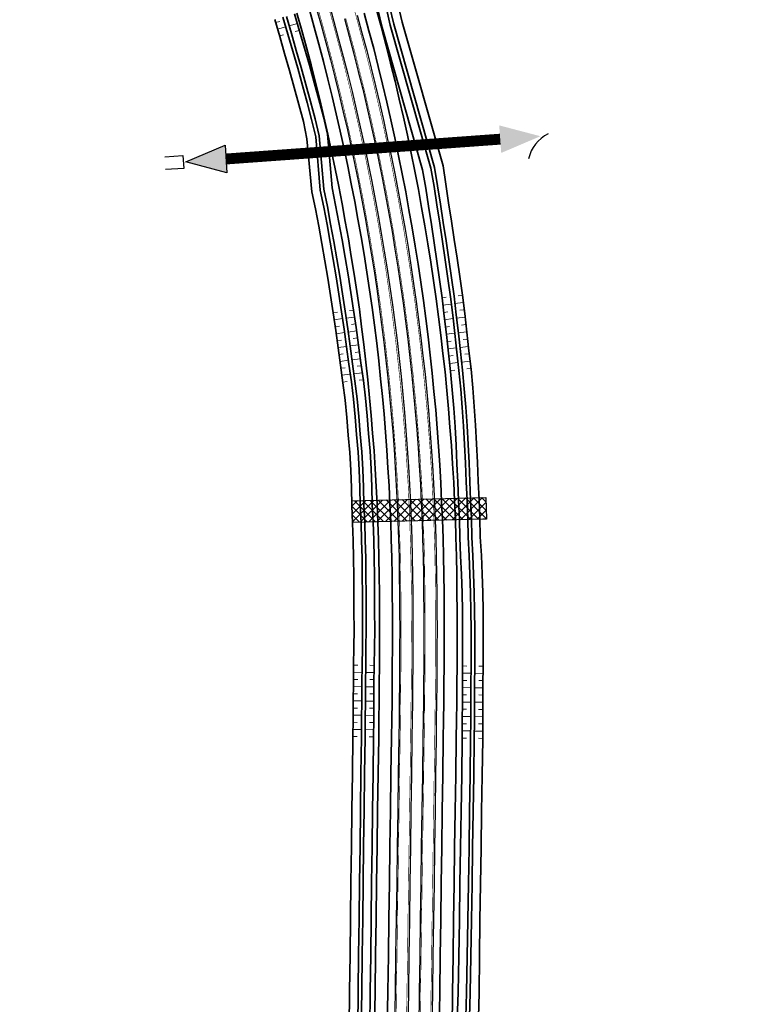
# Model space of a CAD drawing. Header units: metres. Extents: x 154839 to 161660, y 370737 to 378039.
# Tile 93 of 121: x 156468 to 156666, y 375774 to 376045. Entities that reach past the tile are written whole.
import ezdxf

# ---------------------------------------------------------------- set-up
doc = ezdxf.new("R2010")
doc.units = ezdxf.units.M
doc.linetypes.add('VW-3-3_STREEP', pattern=[6, 3, -3])
for name, color, linetype, lineweight in [('B-WE-GW-TALUDARCERING_WATER-G', 130, 'Continuous', 18), ('N-WE-GW-GRONDWERK_BERM-G', 100, 'Continuous', 35), ('N-WE-GW-WATERGANG-G', 130, 'Continuous', 35), ('N-WE-VH-VERHARDING_HALFVERHARDING_BERM-G', 252, 'Continuous', 35), ('N-WE-VH-VERHARDING_KANTVERHARDING-G', 210, 'Continuous', 30), ('N-WE-VW-MARKERING_LANGS_STREEP_33_015-G', 7, 'VW-3-3_STREEP', 35), ('N-WE-VW-MARKERING_LANGS_STREEP_DOORGETROKKEN_015-G', 7, 'Continuous', 35)]:
    doc.layers.add(name, color=color, linetype=linetype, lineweight=lineweight)
doc.layers.add('TDNL----_hopover vleer', color=190, linetype='Continuous')
doc.layers.add('TDNL----_ontlastconstructie leidingen', color=160, linetype='Continuous')

msp = doc.modelspace()

# ---------------------------------------------------------------- hatches: boundary and pattern name
at = {"layer": 'TDNL----_hopover vleer'}
h = msp.add_hatch(color=256, dxfattribs=at)
h.dxf.hatch_style = 1
h.paths.add_polyline_path([(156513.74, 376006.24), (156524.55, 376010.85), (156525.1, 376003.24)])
h.paths.add_polyline_path([(156611.58, 376013.33), (156600.21, 376016.32), (156600.76, 376008.72)])
at = {"layer": 'TDNL----_ontlastconstructie leidingen'}
h = msp.add_hatch(dxfattribs=at)
h.set_pattern_fill('ANSI37', color=256, scale=0.5)
h.paths.add_polyline_path([(156559.56, 375912.79), (156596.56, 375913.72), (156596.71, 375907.73), (156595.72, 375907.74), (156559.82, 375906.83)])

# ---------------------------------------------------------------- linework, layer by layer
at = {"layer": 'B-WE-GW-TALUDARCERING_WATER-G'}
for p, q in [((156538.51, 376044.69), (156539.64, 376045.01)), ((156539.05, 376042.84), (156541.3, 376043.48)), ((156544.51, 376044.38), (156542.27, 376043.75)), ((156539.59, 376041), (156540.71, 376041.31)), ((156545.05, 376042.51), (156543.93, 376042.2)), ((156584.44, 375968.75), (156585.6, 375968.91)), ((156584.67, 375966.74), (156586.99, 375967.05)), ((156590.29, 375967.5), (156587.98, 375967.19)), ((156590.05, 375969.52), (156588.9, 375969.36)), ((156554.44, 375964.59), (156555.59, 375964.77)), ((156560.05, 375965.39), (156558.89, 375965.23)), ((156584.91, 375964.74), (156586.06, 375964.89)), ((156590.52, 375965.47), (156589.37, 375965.32)), ((156554.7, 375962.69), (156557.01, 375963.03)), ((156560.31, 375963.47), (156558, 375963.16)), ((156585.14, 375962.73), (156587.45, 375963.02)), ((156590.76, 375963.44), (156588.45, 375963.15)), ((156554.96, 375960.78), (156556.12, 375960.95)), ((156555.23, 375958.87), (156557.54, 375959.2)), ((156560.84, 375959.63), (156558.53, 375959.33)), ((156560.58, 375961.55), (156559.42, 375961.4)), ((156585.37, 375960.72), (156586.53, 375960.86)), ((156585.6, 375958.71), (156587.92, 375958.99)), ((156591.23, 375959.39), (156588.91, 375959.11)), ((156590.99, 375961.42), (156589.84, 375961.27)), ((156555.49, 375956.97), (156556.65, 375957.13)), ((156561.11, 375957.7), (156559.95, 375957.56)), ((156585.84, 375956.71), (156586.99, 375956.84)), ((156591.46, 375957.37), (156590.31, 375957.23)), ((156555.76, 375955.06), (156558.07, 375955.38)), ((156561.38, 375955.78), (156559.06, 375955.5)), ((156561.64, 375953.86), (156560.48, 375953.72)), ((156586.07, 375954.7), (156588.39, 375954.96)), ((156591.7, 375955.34), (156589.38, 375955.08)), ((156556.02, 375953.15), (156557.18, 375953.31)), ((156556.29, 375951.25), (156558.6, 375951.56)), ((156561.91, 375951.94), (156559.59, 375951.67)), ((156586.3, 375952.69), (156587.46, 375952.82)), ((156586.53, 375950.68), (156588.85, 375950.93)), ((156592.17, 375951.29), (156589.85, 375951.04)), ((156591.93, 375953.32), (156590.77, 375953.19)), ((156556.55, 375949.34), (156557.71, 375949.49)), ((156562.44, 375948.09), (156560.12, 375947.84)), ((156562.18, 375950.02), (156561.02, 375949.89)), ((156586.77, 375948.68), (156587.93, 375948.8)), ((156592.4, 375949.26), (156591.24, 375949.14)), ((156556.81, 375947.43), (156559.13, 375947.74)), ((156557.08, 375945.53), (156558.23, 375945.68)), ((156562.71, 375946.17), (156561.55, 375946.05)), ((156560.02, 375867.46), (156561.2, 375867.45)), ((156565.71, 375867.41), (156564.55, 375867.42)), ((156590.11, 375867.24), (156591.27, 375867.23)), ((156595.76, 375867.2), (156594.6, 375867.2)), ((156560, 375865.49), (156562.36, 375865.47)), ((156565.7, 375865.44), (156563.36, 375865.46)), ((156590.1, 375865.25), (156592.43, 375865.23)), ((156595.75, 375865.2), (156593.43, 375865.22)), ((156559.96, 375861.55), (156562.32, 375861.53)), ((156559.98, 375863.52), (156561.16, 375863.51)), ((156565.66, 375861.5), (156563.32, 375861.52)), ((156565.68, 375863.47), (156564.51, 375863.48)), ((156590.07, 375861.27), (156592.41, 375861.25)), ((156590.08, 375863.26), (156591.25, 375863.25)), ((156595.73, 375861.22), (156593.41, 375861.24)), ((156595.74, 375863.21), (156594.58, 375863.22)), ((156559.94, 375859.58), (156561.12, 375859.57)), ((156565.64, 375859.52), (156564.47, 375859.54)), ((156590.06, 375859.28), (156591.23, 375859.27)), ((156595.72, 375859.22), (156594.56, 375859.24)), ((156559.93, 375857.61), (156562.29, 375857.59)), ((156565.62, 375857.55), (156563.29, 375857.58)), ((156590.05, 375857.29), (156592.39, 375857.27)), ((156595.71, 375857.23), (156593.39, 375857.26)), ((156559.89, 375853.67), (156562.25, 375853.65)), ((156559.91, 375855.64), (156561.09, 375855.63)), ((156565.58, 375853.61), (156563.25, 375853.64)), ((156565.6, 375855.58), (156564.43, 375855.59)), ((156590.03, 375853.31), (156592.36, 375853.29)), ((156590.04, 375855.3), (156591.21, 375855.29)), ((156595.69, 375853.25), (156593.36, 375853.27)), ((156595.7, 375855.24), (156594.54, 375855.25)), ((156559.87, 375851.7), (156561.05, 375851.69)), ((156565.56, 375851.64), (156564.39, 375851.65)), ((156590.02, 375851.33), (156591.19, 375851.31)), ((156595.68, 375851.25), (156594.52, 375851.27)), ((156559.83, 375847.77), (156561.01, 375847.75)), ((156559.85, 375849.74), (156562.21, 375849.71)), ((156565.54, 375849.67), (156563.21, 375849.7)), ((156565.52, 375847.69), (156564.36, 375847.71)), ((156590.01, 375849.34), (156592.34, 375849.31)), ((156595.67, 375849.26), (156593.34, 375849.29)), ((156590, 375847.35), (156591.17, 375847.33)), ((156595.66, 375847.27), (156594.5, 375847.29))]:
    msp.add_line(p, q, dxfattribs=at)
at = {"layer": 'N-WE-GW-GRONDWERK_BERM-G', "flags": 128}
for points in [[(156544.4, 376047.23), (156545.75, 376042.5), (156547.02, 376037.76), (156548.3, 376033.02), (156549.49, 376028.25), (156550.68, 376023.49), (156551.79, 376018.71), (156552.9, 376013.92), (156553.93, 376009.12), (156554.97, 376004.32), (156555.92, 375999.5), (156556.87, 375994.69), (156557.74, 375989.85), (156558.61, 375985.02), (156559.4, 375980.17), (156560.2, 375975.33), (156560.91, 375970.47), (156561.62, 375965.61), (156562.24, 375960.74), (156562.87, 375955.87), (156563.42, 375950.99), (156563.97, 375946.11), (156564.44, 375941.22), (156564.9, 375936.33), (156565.29, 375931.43), (156565.67, 375926.54), (156565.97, 375921.64), (156566.28, 375916.74), (156566.5, 375911.83), (156566.72, 375906.92), (156566.86, 375902.01), (156567.01, 375897.09), (156567.09, 375892.16), (156567.16, 375887.22), (156567.19, 375882.27), (156567.21, 375877.32), (156567.19, 375872.36), (156567.17, 375867.4), (156567.13, 375862.43), (156567.08, 375857.45), (156567.01, 375852.47), (156566.95, 375847.48), (156566.8, 375837.48), (156566.66, 375827.48), (156566.51, 375817.48), (156566.37, 375807.48), (156566.23, 375797.48), (156566.08, 375787.49), (156565.94, 375777.49), (156565.79, 375767.49)], [(156566.38, 376048.21), (156567.69, 376043.3), (156569.01, 376038.38), (156570.25, 376033.45), (156571.48, 376028.51), (156572.63, 376023.55), (156573.79, 376018.6), (156574.86, 376013.62), (156575.93, 376008.64), (156576.91, 376003.65), (156577.9, 375998.66), (156578.8, 375993.65), (156579.71, 375988.64), (156580.53, 375983.62), (156581.34, 375978.6), (156582.08, 375973.56), (156582.82, 375968.53), (156583.47, 375963.48), (156584.12, 375958.43), (156584.69, 375953.37), (156585.26, 375948.32), (156585.74, 375943.25), (156586.22, 375938.18), (156586.62, 375933.11), (156587.02, 375928.04), (156587.33, 375922.96), (156587.65, 375917.88), (156587.88, 375912.79), (156588.11, 375907.71), (156588.26, 375902.63), (156588.4, 375897.56), (156588.48, 375892.49), (156588.56, 375887.43), (156588.59, 375882.37), (156588.61, 375877.32), (156588.59, 375872.28), (156588.57, 375867.25), (156588.52, 375862.22), (156588.48, 375857.2), (156588.41, 375852.18), (156588.34, 375847.17), (156588.2, 375837.17), (156588.06, 375827.17), (156587.91, 375817.17), (156587.77, 375807.18), (156587.62, 375797.18), (156587.48, 375787.18), (156587.34, 375777.18), (156587.19, 375767.18)]]:
    msp.add_lwpolyline(points, dxfattribs=at)
at = {"layer": 'N-WE-GW-WATERGANG-G', "elevation": 0, "flags": 128}
for points in [[(156568.99, 376048.94), (156570.12, 376043.95)], [(156569.95, 376049.2), (156571.09, 376044.21), (156582.36, 376004.73), (156583.22, 375999.66), (156584, 375994.59), (156584.77, 375989.51), (156585.53, 375984.44), (156586.33, 375979.37), (156587.04, 375974.29), (156587.74, 375969.2), (156588.37, 375964.11), (156589, 375959.02), (156589.55, 375953.92), (156590.1, 375948.82), (156590.57, 375943.71), (156591.02, 375938.6), (156591.36, 375933.48), (156591.67, 375928.36), (156591.89, 375923.24), (156592.11, 375918.12), (156592.32, 375913), (156592.54, 375907.88), (156592.66, 375902.76), (156592.91, 375897.66), (156593.11, 375892.56), (156593.32, 375887.48), (156593.4, 375882.4), (156593.44, 375877.32), (156593.44, 375872.26), (156593.44, 375867.21), (156593.41, 375862.17), (156593.37, 375857.14), (156593.35, 375852.12), (156593.33, 375847.1), (156593.22, 375837.1), (156593.04, 375827.1), (156592.88, 375817.1), (156592.73, 375807.1), (156592.57, 375797.11), (156592.41, 375787.11), (156592.23, 375777.11), (156591.89, 375767.11)], [(156572.28, 376049.85), (156573.42, 376044.83), (156584.75, 376005.2), (156585.44, 376000.08), (156586.24, 375994.99), (156587.02, 375989.9), (156587.81, 375984.81), (156588.64, 375979.73), (156589.36, 375974.62), (156590.05, 375969.52), (156590.68, 375964.41), (156591.32, 375959.3), (156591.87, 375954.18), (156592.43, 375949.06), (156592.9, 375943.93), (156593.34, 375938.8), (156593.65, 375933.66), (156593.95, 375928.52), (156594.18, 375923.38), (156594.4, 375918.24), (156594.65, 375913.1), (156594.86, 375907.96), (156594.97, 375902.83), (156595.28, 375897.71), (156595.5, 375892.6), (156595.7, 375887.5), (156595.75, 375882.41), (156595.76, 375877.32), (156595.76, 375872.25), (156595.76, 375867.2), (156595.73, 375862.15), (156595.69, 375857.11), (156595.68, 375852.08), (156595.66, 375847.07), (156595.53, 375837.07), (156595.35, 375827.07), (156595.19, 375817.07), (156595.03, 375807.07), (156594.88, 375797.07), (156594.81, 375787.07), (156594.7, 375777.07), (156594.37, 375767.08)]]:
    msp.add_lwpolyline(points, dxfattribs=at)
at = {"layer": 'N-WE-GW-WATERGANG-G', "flags": 128}
for points in [[(156540.53, 376046.12), (156541.9, 376041.44), (156543.24, 376036.75), (156544.61, 376032.06), (156545.9, 376027.35), (156547.19, 376022.65), (156548.44, 376017.93), (156549.57, 376013.18)], [(156550.55, 376013.4), (156549.42, 376018.15), (156548.16, 376022.88), (156546.87, 376027.6), (156545.57, 376032.31), (156544.2, 376037), (156542.86, 376041.7), (156541.5, 376046.39)], [(156543.74, 376047.04), (156545.11, 376042.33), (156546.46, 376037.61), (156547.83, 376032.9), (156549.13, 376028.16), (156550.43, 376023.43), (156551.69, 376018.68), (156552.83, 376013.91)], [(156566.74, 376048.31), (156567.87, 376043.34)], [(156538.28, 376045.48), (156539.64, 376040.81), (156541, 376036.15), (156542.37, 376031.48), (156543.66, 376026.8), (156544.94, 376022.11), (156546.22, 376017.41), (156547.17, 376012.64), (156548.53, 375998.04), (156549.51, 375993.29), (156550.41, 375988.53), (156551.31, 375983.77), (156552.12, 375978.97), (156552.93, 375974.18), (156553.68, 375969.39), (156554.44, 375964.59), (156555.11, 375959.79), (156555.8, 375954.98), (156556.43, 375950.15), (156557.1, 375945.34), (156557.66, 375940.57), (156558.13, 375935.74), (156558.51, 375930.9), (156559, 375926.07), (156559.31, 375921.23), (156559.48, 375916.37), (156559.51, 375911.54), (156559.73, 375906.66), (156559.88, 375901.8), (156560.01, 375896.93), (156560.06, 375892.05), (156560.12, 375887.15), (156560.14, 375882.24), (156560.16, 375877.33), (156560.09, 375872.41), (156560.02, 375867.46), (156559.97, 375862.49), (156559.94, 375857.52), (156559.89, 375852.55), (156559.83, 375847.57), (156559.7, 375837.57), (156559.57, 375827.57), (156559.44, 375817.58), (156559.31, 375807.58), (156559.18, 375797.58), (156559.05, 375787.58), (156558.93, 375777.58), (156558.8, 375767.58)], [(156579.08, 376004.08), (156567.87, 376043.34)], [(156581.37, 376004.53), (156570.12, 376043.95)], [(156571.09, 376044.21), (156582.36, 376004.73)], [(156584.75, 376005.2), (156573.42, 376044.83)], [(156550.55, 376013.4), (156551.81, 375998.69), (156552.79, 375993.91), (156553.7, 375989.12), (156554.6, 375984.33), (156555.41, 375979.52), (156556.22, 375974.71), (156556.98, 375969.89), (156557.73, 375965.07), (156558.41, 375960.24), (156559.11, 375955.41), (156559.74, 375950.57), (156560.41, 375945.74), (156560.99, 375940.89), (156561.47, 375936.03), (156561.87, 375931.17), (156562.31, 375926.3), (156562.58, 375921.43), (156562.77, 375916.55), (156562.87, 375911.67), (156563.09, 375906.79), (156563.24, 375901.9), (156563.37, 375897.01), (156563.42, 375892.1), (156563.48, 375887.18), (156563.5, 375882.26), (156563.52, 375877.32), (156563.45, 375872.38), (156563.38, 375867.43), (156563.33, 375862.47), (156563.3, 375857.5), (156563.25, 375852.52), (156563.19, 375847.53), (156563.06, 375837.53), (156562.93, 375827.53), (156562.8, 375817.54), (156562.67, 375807.54), (156562.54, 375797.54), (156562.41, 375787.54), (156562.29, 375777.54), (156562.16, 375767.54)], [(156552.83, 376013.91), (156554.1, 375999.14), (156555.08, 375994.35), (156555.99, 375989.54), (156556.9, 375984.72), (156557.71, 375979.9), (156558.52, 375975.07), (156559.28, 375970.23), (156560.05, 375965.39), (156560.73, 375960.54), (156561.42, 375955.69), (156562.05, 375950.83), (156562.73, 375945.98), (156563.31, 375941.11), (156563.79, 375936.23), (156564.19, 375931.35), (156564.64, 375926.47), (156564.91, 375921.57), (156565.1, 375916.67), (156565.2, 375911.77), (156565.42, 375906.88), (156565.57, 375901.97), (156565.7, 375897.06), (156565.76, 375892.13), (156565.82, 375887.2), (156565.83, 375882.27), (156565.85, 375877.32), (156565.78, 375872.37), (156565.71, 375867.41), (156565.66, 375862.44), (156565.63, 375857.47), (156565.58, 375852.49), (156565.52, 375847.5), (156565.39, 375837.5), (156565.26, 375827.5), (156565.13, 375817.5), (156565, 375807.5), (156564.88, 375797.5), (156564.75, 375787.5), (156564.62, 375777.51), (156564.49, 375767.51)], [(156549.57, 376013.18), (156550.82, 375998.5), (156551.81, 375993.73), (156552.71, 375988.95), (156553.61, 375984.16), (156554.42, 375979.36), (156555.23, 375974.56), (156555.99, 375969.75), (156556.74, 375964.94), (156557.42, 375960.11), (156558.11, 375955.29), (156558.74, 375950.46), (156559.42, 375945.63), (156559.99, 375940.79), (156560.47, 375935.94), (156560.87, 375931.09), (156561.31, 375926.23), (156561.59, 375921.37), (156561.77, 375916.49), (156561.87, 375911.62), (156562.09, 375906.75), (156562.24, 375901.87), (156562.37, 375896.98), (156562.42, 375892.08), (156562.48, 375887.17), (156562.5, 375882.25), (156562.52, 375877.32), (156562.45, 375872.38), (156562.38, 375867.43), (156562.33, 375862.48), (156562.3, 375857.51), (156562.25, 375852.53), (156562.19, 375847.54), (156562.06, 375837.55), (156561.93, 375827.55), (156561.8, 375817.55), (156561.67, 375807.55), (156561.54, 375797.55), (156561.41, 375787.55), (156561.29, 375777.55), (156561.16, 375767.55)], [(156584.75, 376005.2), (156585.44, 376000.08), (156586.24, 375994.99), (156587.02, 375989.9), (156587.81, 375984.81), (156588.64, 375979.73), (156589.36, 375974.62), (156590.05, 375969.52), (156590.68, 375964.41), (156591.32, 375959.3), (156591.87, 375954.18), (156592.43, 375949.06), (156592.9, 375943.93), (156593.34, 375938.8), (156593.65, 375933.66), (156593.95, 375928.52), (156594.18, 375923.38), (156594.4, 375918.24), (156594.65, 375913.1), (156594.86, 375907.96), (156594.97, 375902.83), (156595.28, 375897.71), (156595.5, 375892.6), (156595.7, 375887.5), (156595.75, 375882.41), (156595.76, 375877.32), (156595.76, 375872.25), (156595.76, 375867.2), (156595.73, 375862.15), (156595.69, 375857.11), (156595.68, 375852.08), (156595.66, 375847.07), (156595.53, 375837.07), (156595.35, 375827.07), (156595.19, 375817.07), (156595.03, 375807.07), (156594.88, 375797.07), (156594.81, 375787.07), (156594.7, 375777.07), (156594.37, 375767.08)], [(156579.08, 376004.08), (156579.94, 375999.05), (156580.71, 375994), (156581.49, 375988.95), (156582.24, 375983.9), (156583.03, 375978.86), (156583.74, 375973.8), (156584.44, 375968.75), (156585.06, 375963.68), (156585.69, 375958.62), (156586.24, 375953.55), (156586.79, 375948.48), (156587.25, 375943.4), (156587.7, 375938.31), (156588.03, 375933.22), (156588.34, 375928.13), (156588.56, 375923.03), (156588.78, 375917.94), (156588.99, 375912.85), (156589.21, 375907.75), (156589.33, 375902.66), (156589.57, 375897.58), (156589.78, 375892.51), (156589.98, 375887.44), (156590.06, 375882.38), (156590.11, 375877.32), (156590.11, 375872.28), (156590.11, 375867.24), (156590.08, 375862.2), (156590.04, 375857.18), (156590.01, 375852.16), (156590, 375847.15), (156589.89, 375837.15), (156589.71, 375827.15), (156589.55, 375817.15), (156589.39, 375807.15), (156589.23, 375797.15), (156589.07, 375787.15), (156588.89, 375777.16), (156588.56, 375767.16)], [(156581.37, 376004.53), (156582.23, 375999.48), (156583.01, 375994.41), (156583.79, 375989.34), (156584.54, 375984.28), (156585.34, 375979.21), (156586.05, 375974.14), (156586.75, 375969.07), (156587.38, 375963.98), (156588.01, 375958.9), (156588.56, 375953.81), (156589.11, 375948.72), (156589.58, 375943.62), (156590.03, 375938.52), (156590.36, 375933.4), (156590.67, 375928.29), (156590.89, 375923.18), (156591.11, 375918.06), (156591.33, 375912.95), (156591.54, 375907.84), (156591.66, 375902.73), (156591.91, 375897.64), (156592.11, 375892.55), (156592.32, 375887.47), (156592.4, 375882.39), (156592.44, 375877.32), (156592.44, 375872.27), (156592.44, 375867.22), (156592.41, 375862.18), (156592.37, 375857.15), (156592.35, 375852.13), (156592.33, 375847.12), (156592.22, 375837.11), (156592.04, 375827.12), (156591.88, 375817.12), (156591.73, 375807.12), (156591.57, 375797.12), (156591.41, 375787.12), (156591.23, 375777.12), (156590.89, 375767.13)], [(156582.36, 376004.73), (156583.22, 375999.66), (156584, 375994.59), (156584.77, 375989.51), (156585.53, 375984.44), (156586.33, 375979.37), (156587.04, 375974.29), (156587.74, 375969.2), (156588.37, 375964.11), (156589, 375959.02), (156589.55, 375953.92), (156590.1, 375948.82), (156590.57, 375943.71), (156591.02, 375938.6), (156591.36, 375933.48), (156591.67, 375928.36), (156591.89, 375923.24), (156592.11, 375918.12), (156592.32, 375913), (156592.54, 375907.88), (156592.66, 375902.76), (156592.91, 375897.66), (156593.11, 375892.56), (156593.32, 375887.48), (156593.4, 375882.4), (156593.44, 375877.32), (156593.44, 375872.26), (156593.44, 375867.21), (156593.41, 375862.17), (156593.37, 375857.14), (156593.35, 375852.12), (156593.33, 375847.1), (156593.22, 375837.1), (156593.04, 375827.1), (156592.88, 375817.1), (156592.73, 375807.1), (156592.57, 375797.11), (156592.41, 375787.11), (156592.23, 375777.11), (156591.89, 375767.11)]]:
    msp.add_lwpolyline(points, dxfattribs=at)
at = {"layer": 'N-WE-VH-VERHARDING_HALFVERHARDING_BERM-G', "flags": 128}
for points in [[(156547.82, 376048.2), (156549.17, 376043.45), (156550.45, 376038.68), (156551.73, 376033.91), (156552.93, 376029.11), (156554.13, 376024.32), (156555.25, 376019.51), (156556.37, 376014.7), (156557.41, 376009.87), (156558.44, 376005.04), (156559.4, 376000.19), (156560.36, 375995.34), (156561.24, 375990.48), (156562.11, 375985.62), (156562.91, 375980.74), (156563.7, 375975.87), (156564.42, 375970.98), (156565.13, 375966.09), (156565.77, 375961.19), (156566.4, 375956.29), (156566.95, 375951.38), (156567.5, 375946.47), (156567.97, 375941.56), (156568.44, 375936.64), (156568.83, 375931.71), (156569.21, 375926.79), (156569.52, 375921.86), (156569.82, 375916.93), (156570.05, 375911.99), (156570.27, 375907.05), (156570.41, 375902.11), (156570.56, 375897.16), (156570.64, 375892.21), (156570.71, 375887.25), (156570.74, 375882.29), (156570.76, 375877.32), (156570.74, 375872.35), (156570.72, 375867.37), (156570.68, 375862.39), (156570.63, 375857.41), (156570.56, 375852.42), (156570.49, 375847.43), (156570.35, 375837.43), (156570.21, 375827.43), (156570.06, 375817.43), (156569.92, 375807.43), (156569.78, 375797.43), (156569.63, 375787.43), (156569.49, 375777.43), (156569.34, 375767.44)], [(156562.96, 376047.27), (156564.27, 376042.38), (156565.58, 376037.49), (156566.8, 376032.58), (156568.03, 376027.68), (156569.18, 376022.75), (156570.32, 376017.82), (156571.39, 376012.87), (156572.45, 376007.93), (156573.43, 376002.96), (156574.41, 375998), (156575.31, 375993.02), (156576.21, 375988.04), (156577.02, 375983.05), (156577.84, 375978.05), (156578.57, 375973.05), (156579.3, 375968.04), (156579.95, 375963.02), (156580.6, 375958.01), (156581.16, 375952.98), (156581.72, 375947.95), (156582.2, 375942.91), (156582.69, 375937.88), (156583.08, 375932.83), (156583.48, 375927.79), (156583.79, 375922.74), (156584.1, 375917.69), (156584.33, 375912.63), (156584.56, 375907.58), (156584.71, 375902.53), (156584.85, 375897.48), (156584.93, 375892.43), (156585.01, 375887.39), (156585.04, 375882.36), (156585.06, 375877.32), (156585.04, 375872.3), (156585.02, 375867.27), (156584.97, 375862.25), (156584.93, 375857.24), (156584.86, 375852.23), (156584.79, 375847.22), (156584.65, 375837.22), (156584.51, 375827.22), (156584.36, 375817.23), (156584.22, 375807.23), (156584.07, 375797.23), (156583.93, 375787.23), (156583.79, 375777.23), (156583.64, 375767.23)]]:
    msp.add_lwpolyline(points, dxfattribs=at)
at = {"layer": 'N-WE-VH-VERHARDING_KANTVERHARDING-G', "flags": 128}
for points in [[(156549.74, 376048.75), (156551.1, 376043.99), (156552.38, 376039.2), (156553.67, 376034.41), (156554.87, 376029.6), (156556.07, 376024.79), (156557.2, 376019.96), (156558.32, 376015.13), (156559.36, 376010.29), (156560.4, 376005.44), (156561.36, 376000.58), (156562.32, 375995.72), (156563.2, 375990.84), (156564.08, 375985.96), (156564.88, 375981.07), (156565.68, 375976.17), (156566.4, 375971.27), (156567.11, 375966.36), (156567.75, 375961.45), (156568.38, 375956.53), (156568.94, 375951.61), (156569.49, 375946.68), (156569.96, 375941.75), (156570.43, 375936.81), (156570.82, 375931.87), (156571.21, 375926.93), (156571.51, 375921.98), (156571.82, 375917.03), (156572.04, 375912.08), (156572.27, 375907.13), (156572.41, 375902.17), (156572.56, 375897.21), (156572.64, 375892.24), (156572.71, 375887.27), (156572.74, 375882.3), (156572.76, 375877.32), (156572.74, 375872.34), (156572.72, 375867.36), (156572.68, 375862.37), (156572.63, 375857.39), (156572.56, 375852.39), (156572.49, 375847.4), (156572.35, 375837.4), (156572.21, 375827.4), (156572.06, 375817.4), (156571.92, 375807.4), (156571.78, 375797.4), (156571.63, 375787.41), (156571.49, 375777.41), (156571.34, 375767.41)], [(156561.03, 376046.73), (156562.33, 376041.86), (156563.64, 376036.99), (156564.86, 376032.1), (156566.09, 376027.21), (156567.23, 376022.3), (156568.37, 376017.38), (156569.43, 376012.45), (156570.49, 376007.52), (156571.47, 376002.58), (156572.45, 375997.63), (156573.34, 375992.67), (156574.24, 375987.7), (156575.05, 375982.73), (156575.86, 375977.75), (156576.59, 375972.76), (156577.32, 375967.77), (156577.96, 375962.77), (156578.61, 375957.77), (156579.17, 375952.76), (156579.74, 375947.74), (156580.21, 375942.72), (156580.69, 375937.7), (156581.09, 375932.68), (156581.48, 375927.65), (156581.79, 375922.62), (156582.11, 375917.58), (156582.33, 375912.54), (156582.56, 375907.51), (156582.71, 375902.47), (156582.86, 375897.44), (156582.93, 375892.4), (156583.01, 375887.37), (156583.04, 375882.35), (156583.06, 375877.32), (156583.04, 375872.3), (156583.02, 375867.29), (156582.98, 375862.27), (156582.93, 375857.26), (156582.86, 375852.26), (156582.79, 375847.25), (156582.65, 375837.25), (156582.51, 375827.25), (156582.36, 375817.25), (156582.22, 375807.25), (156582.07, 375797.26), (156581.93, 375787.26), (156581.79, 375777.26), (156581.64, 375767.26)]]:
    msp.add_lwpolyline(points, dxfattribs=at)
at = {"layer": 'N-WE-VH-VERHARDING_KANTVERHARDING-G', "elevation": 0, "flags": 128}
for points in [[(156553.25, 376049.75), (156554.62, 376044.96), (156555.91, 376040.14), (156557.2, 376035.32), (156558.41, 376030.49), (156559.62, 376025.65), (156560.75, 376020.79), (156561.88, 376015.93), (156562.93, 376011.06), (156563.98, 376006.18), (156564.94, 376001.29), (156565.91, 375996.39), (156566.8, 375991.49), (156567.68, 375986.58), (156568.48, 375981.65), (156569.29, 375976.73), (156570.01, 375971.8), (156570.73, 375966.86), (156571.37, 375961.92), (156572.01, 375956.97), (156572.56, 375952.01), (156573.12, 375947.06), (156573.59, 375942.09), (156574.07, 375937.13), (156574.46, 375932.16), (156574.85, 375927.18), (156575.16, 375922.21), (156575.46, 375917.23), (156575.69, 375912.24), (156575.91, 375907.26), (156576.06, 375902.28), (156576.21, 375897.29), (156576.29, 375892.3), (156576.36, 375887.31), (156576.39, 375882.32), (156576.41, 375877.32), (156576.39, 375872.33), (156576.37, 375867.33), (156576.33, 375862.34), (156576.28, 375857.34), (156576.21, 375852.34), (156576.14, 375847.35), (156576, 375837.35), (156575.86, 375827.35), (156575.71, 375817.35), (156575.57, 375807.35), (156575.43, 375797.35), (156575.28, 375787.35), (156575.14, 375777.35), (156574.99, 375767.35)], [(156557.51, 376045.76), (156558.81, 376040.92), (156560.11, 376036.08), (156561.32, 376031.21), (156562.54, 376026.35), (156563.67, 376021.47), (156564.81, 376016.59), (156565.86, 376011.69), (156566.92, 376006.79), (156567.89, 376001.87), (156568.86, 375996.95), (156569.75, 375992.02), (156570.64, 375987.09), (156571.45, 375982.14), (156572.25, 375977.19), (156572.98, 375972.23), (156573.7, 375967.27), (156574.34, 375962.3), (156574.99, 375957.33), (156575.55, 375952.35), (156576.1, 375947.37), (156576.58, 375942.38), (156577.06, 375937.39), (156577.45, 375932.39), (156577.84, 375927.39), (156578.15, 375922.39), (156578.46, 375917.39), (156578.69, 375912.38), (156578.91, 375907.37), (156579.06, 375902.36), (156579.21, 375897.36), (156579.29, 375892.35), (156579.36, 375887.34), (156579.39, 375882.33), (156579.41, 375877.32), (156579.39, 375872.32), (156579.37, 375867.31), (156579.33, 375862.31), (156579.28, 375857.31), (156579.21, 375852.3), (156579.14, 375847.3), (156579, 375837.3), (156578.86, 375827.31), (156578.71, 375817.31), (156578.57, 375807.31), (156578.42, 375797.31), (156578.28, 375787.31), (156578.14, 375777.31), (156577.99, 375767.31)]]:
    msp.add_lwpolyline(points, dxfattribs=at)
at = {"layer": 'N-WE-VH-VERHARDING_KANTVERHARDING-G'}
msp.add_lwpolyline([(156507.92, 376007.67), (156512.91, 376007.98), (156513.15, 376004.47), (156508.17, 376004.13)], dxfattribs=at)
msp.add_arc((156618.09, 376004.96), 10, 115.8846, 167.4357, dxfattribs=at)
at = {"layer": 'N-WE-VW-MARKERING_LANGS_STREEP_33_015-G', "const_width": 0.15, "flags": 128}
for points in [[(156476.67, 376250.5), (156480.8, 376241.39), (156484.92, 376232.28), (156489.05, 376223.17), (156493.17, 376214.06), (156497.29, 376204.95), (156501.42, 376195.84), (156505.54, 376186.73), (156509.67, 376177.62), (156513.79, 376168.51), (156515.85, 376163.95), (156517.91, 376159.4), (156519.97, 376154.83), (156522.03, 376150.27), (156524.07, 376145.69), (156526.11, 376141.11), (156528.12, 376136.52), (156530.14, 376131.92), (156532.11, 376127.3), (156534.08, 376122.67), (156536.01, 376118.03), (156537.93, 376113.38), (156539.79, 376108.7), (156541.65, 376104.01), (156543.43, 376099.3), (156545.21, 376094.59), (156546.92, 376089.85), (156548.62, 376085.1), (156550.25, 376080.33), (156551.87, 376075.56), (156553.42, 376070.77), (156554.97, 376065.97), (156556.43, 376061.15), (156557.9, 376056.32), (156559.28, 376051.48), (156560.67, 376046.63), (156561.97, 376041.77), (156563.28, 376036.9), (156564.5, 376032.01), (156565.72, 376027.12), (156566.86, 376022.21), (156568, 376017.3), (156569.06, 376012.37), (156570.12, 376007.45), (156571.1, 376002.5), (156572.08, 375997.56), (156572.97, 375992.6), (156573.87, 375987.64), (156574.68, 375982.67), (156575.49, 375977.69), (156576.22, 375972.7), (156576.95, 375967.72), (156577.59, 375962.72), (156578.24, 375957.72), (156578.8, 375952.71), (156579.36, 375947.71), (156579.84, 375942.69), (156580.32, 375937.67), (156580.71, 375932.65), (156581.11, 375927.62), (156581.42, 375922.59), (156581.73, 375917.56), (156581.96, 375912.53), (156582.19, 375907.49), (156582.33, 375902.46), (156582.48, 375897.43), (156582.56, 375892.4), (156582.64, 375887.37), (156582.66, 375882.35), (156582.69, 375877.32), (156582.67, 375872.31), (156582.65, 375867.29), (156582.6, 375862.28), (156582.55, 375857.27), (156582.48, 375852.26), (156582.42, 375847.26), (156582.27, 375837.26), (156582.13, 375827.26), (156581.99, 375817.26), (156581.84, 375807.26), (156581.7, 375797.26), (156581.56, 375787.26), (156581.41, 375777.26), (156581.27, 375767.26), (156581.12, 375757.27), (156580.98, 375747.27), (156580.84, 375737.27), (156580.69, 375727.27), (156580.55, 375717.27), (156580.4, 375707.27), (156580.26, 375697.27), (156580.12, 375687.27), (156579.97, 375677.27), (156579.83, 375667.27), (156579.69, 375657.28), (156579.54, 375647.28), (156579.4, 375637.28), (156579.25, 375627.28), (156579.11, 375617.28), (156578.97, 375607.28), (156578.82, 375597.28), (156578.68, 375587.28), (156578.53, 375577.28), (156578.39, 375567.29), (156578.25, 375557.29), (156578.1, 375547.29), (156577.96, 375537.29), (156577.82, 375527.29), (156577.67, 375517.29), (156577.53, 375507.29), (156577.38, 375497.29), (156577.24, 375487.29), (156577.1, 375477.29), (156576.95, 375467.3), (156576.81, 375457.3), (156576.66, 375447.3), (156576.52, 375437.3), (156576.38, 375427.3), (156576.23, 375417.3), (156576.09, 375407.3), (156575.95, 375397.3), (156575.8, 375387.3), (156575.66, 375377.3), (156575.51, 375367.31), (156575.37, 375357.31), (156575.23, 375347.31), (156575.08, 375337.31), (156574.94, 375327.31), (156574.79, 375317.31), (156574.72, 375312.31), (156574.65, 375307.32), (156574.6, 375302.33), (156574.54, 375297.34), (156574.52, 375292.36), (156574.5, 375287.39), (156574.54, 375282.42), (156574.58, 375277.45), (156574.69, 375272.5), (156574.81, 375267.54), (156575.03, 375262.6), (156575.25, 375257.66), (156575.58, 375252.72), (156575.91, 375247.79), (156576.34, 375242.86), (156576.78, 375237.93), (156577.33, 375233.02), (156577.88, 375228.1), (156578.53, 375223.2), (156579.19, 375218.29), (156579.95, 375213.41), (156580.72, 375208.52), (156581.59, 375203.65), (156582.47, 375198.78), (156583.45, 375193.93), (156584.43, 375189.08), (156585.52, 375184.26), (156586.61, 375179.43), (156587.8, 375174.63), (156589, 375169.83), (156590.3, 375165.06), (156591.6, 375160.29), (156593.01, 375155.55), (156594.42, 375150.8), (156595.91, 375146.08), (156597.45, 375141.38), (156599.04, 375136.7), (156600.68, 375132.03), (156602.38, 375127.39), (156604.12, 375122.76), (156605.92, 375118.15), (156607.77, 375113.56), (156609.67, 375108.99), (156611.62, 375104.45), (156613.62, 375099.92), (156615.67, 375095.42), (156617.77, 375090.94), (156619.92, 375086.49), (156622.12, 375082.06), (156624.37, 375077.65), (156626.67, 375073.27), (156629.02, 375068.92), (156631.41, 375064.59), (156633.85, 375060.28), (156636.35, 375056.01), (156638.88, 375051.76), (156641.47, 375047.55), (156644.1, 375043.36), (156646.78, 375039.2), (156649.5, 375035.07), (156652.27, 375030.97), (156655.08, 375026.9), (156657.94, 375022.86), (156660.85, 375018.86), (156663.8, 375014.89), (156665.83, 375012.24)], [(156467.97, 376246.56), (156472.1, 376237.45), (156476.22, 376228.34), (156480.35, 376219.23), (156484.47, 376210.12), (156488.59, 376201.01), (156492.72, 376191.9), (156496.84, 376182.79), (156500.97, 376173.68), (156505.09, 376164.57), (156507.15, 376160.02), (156509.21, 376155.46), (156511.26, 376150.91), (156513.32, 376146.36), (156515.35, 376141.8), (156517.38, 376137.25), (156519.38, 376132.68), (156521.37, 376128.12), (156523.33, 376123.55), (156525.28, 376118.97), (156527.18, 376114.38), (156529.08, 376109.79), (156530.91, 376105.17), (156532.74, 376100.56), (156534.5, 376095.92), (156536.25, 376091.28), (156537.93, 376086.61), (156539.61, 376081.95), (156541.21, 376077.25), (156542.81, 376072.56), (156544.33, 376067.84), (156545.85, 376063.11), (156547.29, 376058.37), (156548.74, 376053.62), (156550.1, 376048.85), (156551.46, 376044.09), (156552.75, 376039.29), (156554.03, 376034.5), (156555.23, 376029.69), (156556.44, 376024.88), (156557.56, 376020.05), (156558.68, 376015.22), (156559.73, 376010.37), (156560.77, 376005.52), (156561.73, 376000.65), (156562.69, 375995.79), (156563.57, 375990.9), (156564.45, 375986.02), (156565.25, 375981.13), (156566.05, 375976.23), (156566.77, 375971.32), (156567.49, 375966.42), (156568.12, 375961.5), (156568.76, 375956.58), (156569.31, 375951.65), (156569.86, 375946.72), (156570.33, 375941.78), (156570.8, 375936.84), (156571.19, 375931.9), (156571.58, 375926.95), (156571.89, 375922), (156572.19, 375917.05), (156572.42, 375912.1), (156572.64, 375907.14), (156572.79, 375902.18), (156572.93, 375897.22), (156573.01, 375892.25), (156573.09, 375887.28), (156573.11, 375882.3), (156573.14, 375877.32), (156573.12, 375872.34), (156573.1, 375867.36), (156573.05, 375862.37), (156573, 375857.38), (156572.94, 375852.39), (156572.87, 375847.39), (156572.73, 375837.39), (156572.58, 375827.4), (156572.44, 375817.4), (156572.29, 375807.4), (156572.15, 375797.4), (156572.01, 375787.4), (156571.86, 375777.4), (156571.72, 375767.4), (156571.57, 375757.4), (156571.43, 375747.4), (156571.29, 375737.4), (156571.14, 375727.41), (156571, 375717.41), (156570.86, 375707.41), (156570.71, 375697.41), (156570.57, 375687.41), (156570.42, 375677.41), (156570.28, 375667.41), (156570.14, 375657.41), (156569.99, 375647.41), (156569.85, 375637.42), (156569.7, 375627.42), (156569.56, 375617.42), (156569.42, 375607.42), (156569.27, 375597.42), (156569.13, 375587.42), (156568.99, 375577.42), (156568.84, 375567.42), (156568.7, 375557.42), (156568.55, 375547.42), (156568.41, 375537.43), (156568.27, 375527.43), (156568.12, 375517.43), (156567.98, 375507.43), (156567.83, 375497.43), (156567.69, 375487.43), (156567.55, 375477.43), (156567.4, 375467.43), (156567.26, 375457.43), (156567.12, 375447.43), (156566.97, 375437.44), (156566.83, 375427.44), (156566.68, 375417.44), (156566.54, 375407.44), (156566.4, 375397.44), (156566.25, 375387.44), (156566.11, 375377.44), (156565.96, 375367.44), (156565.82, 375357.44), (156565.68, 375347.45), (156565.53, 375337.45), (156565.39, 375327.45), (156565.25, 375317.45), (156565.17, 375312.45), (156565.1, 375307.45), (156565.05, 375302.44), (156564.99, 375297.42), (156564.97, 375292.4), (156564.95, 375287.38), (156564.99, 375282.35), (156565.03, 375277.31), (156565.15, 375272.27), (156565.27, 375267.23), (156565.49, 375262.18), (156565.71, 375257.13), (156566.05, 375252.09), (156566.38, 375247.05), (156566.83, 375242.01), (156567.28, 375236.98), (156567.84, 375231.96), (156568.4, 375226.94), (156569.07, 375221.93), (156569.74, 375216.92), (156570.52, 375211.93), (156571.3, 375206.94), (156572.19, 375201.96), (156573.09, 375196.99), (156574.09, 375192.04), (156575.09, 375187.08), (156576.2, 375182.16), (156577.32, 375177.23), (156578.54, 375172.32), (156579.76, 375167.42), (156581.09, 375162.55), (156582.42, 375157.67), (156583.86, 375152.83), (156585.3, 375147.98), (156586.81, 375143.16), (156588.39, 375138.36), (156590.01, 375133.58), (156591.69, 375128.81), (156593.42, 375124.06), (156595.21, 375119.34), (156597.04, 375114.63), (156598.93, 375109.94), (156600.87, 375105.28), (156602.87, 375100.63), (156604.91, 375096.01), (156607, 375091.41), (156609.15, 375086.84), (156611.35, 375082.29), (156613.59, 375077.76), (156615.89, 375073.26), (156618.24, 375068.79), (156620.64, 375064.34), (156623.08, 375059.92), (156625.58, 375055.52), (156628.12, 375051.16), (156630.71, 375046.82), (156633.35, 375042.51), (156636.04, 375038.23), (156638.78, 375033.98), (156641.56, 375029.77), (156644.39, 375025.58), (156647.26, 375021.42), (156650.18, 375017.3), (156653.15, 375013.21), (156656.16, 375009.15), (156656.75, 375008.39)]]:
    msp.add_lwpolyline(points, dxfattribs=at)
at = {"layer": 'N-WE-VW-MARKERING_LANGS_STREEP_DOORGETROKKEN_015-G', "const_width": 0.15, "flags": 128}
for points in [[(156552.89, 376049.65), (156554.26, 376044.86), (156555.55, 376040.04), (156556.84, 376035.23), (156558.05, 376030.39), (156559.26, 376025.56), (156560.39, 376020.7), (156561.51, 376015.85), (156562.56, 376010.98), (156563.61, 376006.1), (156564.58, 376001.21), (156565.54, 375996.32), (156566.43, 375991.42), (156567.31, 375986.51), (156568.11, 375981.59), (156568.92, 375976.68), (156569.64, 375971.74), (156570.36, 375966.81), (156571, 375961.87), (156571.64, 375956.92), (156572.19, 375951.97), (156572.75, 375947.02), (156573.22, 375942.06), (156573.69, 375937.09), (156574.08, 375932.13), (156574.48, 375927.16), (156574.78, 375922.18), (156575.09, 375917.21), (156575.32, 375912.23), (156575.54, 375907.25), (156575.69, 375902.27), (156575.83, 375897.28), (156575.91, 375892.29), (156575.99, 375887.3), (156576.01, 375882.31), (156576.04, 375877.32), (156576.02, 375872.33), (156576, 375867.34), (156575.95, 375862.34), (156575.9, 375857.35), (156575.84, 375852.35), (156575.77, 375847.35), (156575.63, 375837.35), (156575.48, 375827.35), (156575.34, 375817.35), (156575.19, 375807.36), (156575.05, 375797.36), (156574.91, 375787.36), (156574.76, 375777.36), (156574.62, 375767.36)], [(156557.87, 376045.86), (156559.17, 376041.01), (156560.47, 376036.17), (156561.69, 376031.3), (156562.9, 376026.44), (156564.04, 376021.55), (156565.17, 376016.67), (156566.23, 376011.76), (156567.28, 376006.86), (156568.26, 376001.94), (156569.23, 375997.02), (156570.12, 375992.08), (156571.01, 375987.15), (156571.82, 375982.2), (156572.62, 375977.25), (156573.35, 375972.29), (156574.07, 375967.32), (156574.72, 375962.35), (156575.36, 375957.37), (156575.92, 375952.39), (156576.48, 375947.41), (156576.95, 375942.41), (156577.43, 375937.42), (156577.82, 375932.42), (156578.22, 375927.42), (156578.53, 375922.41), (156578.84, 375917.41), (156579.06, 375912.4), (156579.29, 375907.39), (156579.43, 375902.37), (156579.58, 375897.36), (156579.66, 375892.35), (156579.74, 375887.34), (156579.76, 375882.33), (156579.79, 375877.32), (156579.77, 375872.32), (156579.75, 375867.31), (156579.7, 375862.31), (156579.65, 375857.3), (156579.59, 375852.3), (156579.52, 375847.3), (156579.38, 375837.3), (156579.23, 375827.3), (156579.09, 375817.3), (156578.94, 375807.3), (156578.8, 375797.3), (156578.66, 375787.3), (156578.51, 375777.31), (156578.37, 375767.31)]]:
    msp.add_lwpolyline(points, dxfattribs=at)
at = {"layer": 'TDNL----_hopover vleer', "const_width": 3, "flags": 128}
msp.add_lwpolyline([(156600.49, 376012.52), (156524.82, 376007.05)], dxfattribs=at)
at = {"layer": 'TDNL----_hopover vleer'}
msp.add_lwpolyline([(156513.74, 376006.24), (156524.55, 376010.85), (156525.1, 376003.24), (156513.74, 376006.24)], close=True, dxfattribs=at)
at = {"layer": 'TDNL----_ontlastconstructie leidingen', "flags": 128}
msp.add_lwpolyline([(156559.56, 375912.79), (156596.56, 375913.72), (156596.71, 375907.73), (156595.72, 375907.74), (156559.82, 375906.83)], close=True, dxfattribs=at)

doc.saveas('drawing.dxf')
